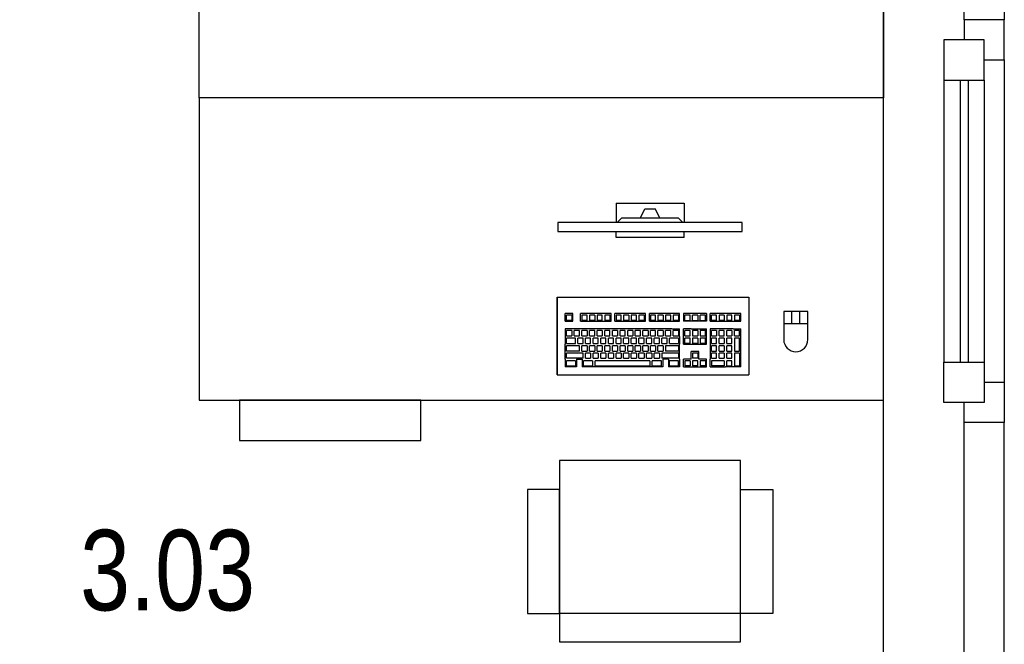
# Model space of a CAD drawing. Header units: millimetres. Extents: x 6491141 to 6692158, y 1846388 to 1929513.
# Tile 240 of 245: x 6678505 to 6680951, y 1910387 to 1911938. Entities that reach past the tile are written whole.
import ezdxf

# ---------------------------------------------------------------- set-up
doc = ezdxf.new("R2010")
doc.units = ezdxf.units.MM
for name, color, linetype in [('Popisky', 7, 'Continuous'), ('Pozice', 6, 'Continuous'), ('Stavba', 152, 'Continuous')]:
    doc.layers.add(name, color=color, linetype=linetype)
doc.styles.add('ROMAND', font='romand.shx', dxfattribs={"width": 0.85})
doc.styles.add('romans', font='arial.ttf', dxfattribs={"width": 0.8, "height": 140})

msp = doc.modelspace()

# ---------------------------------------------------------------- linework, layer by layer
at = {"layer": 'Stavba'}
for p, q in [((6680650.7, 1907927.8), (6680650.7, 1914947.8)), ((6678950.7, 1911743.5), (6678950.7, 1912493.5)), ((6680650.7, 1912493.5), (6680650.7, 1911743.5)), ((6680950.7, 1912037.8), (6680950.7, 1911937.8)), ((6680950.7, 1912037.8), (6680950.7, 1911937.8)), ((6680850.7, 1911937.8), (6680850.7, 1911987.8)), ((6680850.7, 1911937.8), (6680850.7, 1911987.8)), ((6680950.7, 1911937.8), (6680850.7, 1911937.8)), ((6680950.7, 1911937.8), (6680850.7, 1911937.8)), ((6680850.7, 1911937.8), (6680850.7, 1911887.8)), ((6680950.7, 1911937.8), (6680850.7, 1911937.8)), ((6680950.7, 1911937.8), (6680850.7, 1911937.8)), ((6680850.7, 1911937.8), (6680850.7, 1911887.8)), ((6680950.7, 1911837.8), (6680950.7, 1911937.8)), ((6680950.7, 1911837.8), (6680950.7, 1911937.8)), ((6680900.7, 1911887.8), (6680800.7, 1911887.8)), ((6680800.7, 1911887.8), (6680800.7, 1911787.8)), ((6680900.7, 1911887.8), (6680800.7, 1911887.8)), ((6680800.7, 1911887.8), (6680800.7, 1911787.8)), ((6680900.7, 1911787.8), (6680900.7, 1911887.8)), ((6680900.7, 1911787.8), (6680900.7, 1911887.8)), ((6680900.7, 1911837.8), (6680950.7, 1911837.8)), ((6680900.7, 1911837.8), (6680950.7, 1911837.8)), ((6680950.7, 1911837.8), (6680950.7, 1910937.8)), ((6680950.7, 1911837.8), (6680950.7, 1910937.8)), ((6680800.7, 1911787.8), (6680800.7, 1911087.8)), ((6680800.7, 1911787.8), (6680800.7, 1911087.8)), ((6680800.7, 1911787.8), (6680900.7, 1911787.8)), ((6680800.7, 1911787.8), (6680900.7, 1911787.8)), ((6680840.7, 1911787.8), (6680840.7, 1911087.8)), ((6680840.7, 1911787.8), (6680840.7, 1911087.8)), ((6680860.7, 1911787.8), (6680860.7, 1911087.8)), ((6680860.7, 1911787.8), (6680860.7, 1911087.8)), ((6680900.7, 1911787.8), (6680900.7, 1911037.8)), ((6680900.7, 1911787.8), (6680900.7, 1911037.8)), ((6680650.7, 1911743.5), (6678950.7, 1911743.5)), ((6680650.7, 1911743.5), (6678950.7, 1911743.5)), ((6678950.7, 1911743.5), (6678950.7, 1910993.5)), ((6680650.7, 1910993.5), (6680650.7, 1911743.5)), ((6679986, 1911482.4), (6680155.1, 1911482.4)), ((6679986, 1911482.4), (6679986, 1911434.8)), ((6680046.5, 1911445.9), (6680057.6, 1911468.3)), ((6680057.6, 1911468.3), (6680083.4, 1911468.3)), ((6680094.6, 1911445.9), (6680083.4, 1911468.3)), ((6680155.1, 1911482.4), (6680155.1, 1911434.8)), ((6679989, 1911434.8), (6680000.2, 1911445.9)), ((6680000.2, 1911445.9), (6680140.8, 1911445.9)), ((6680152, 1911434.8), (6680140.8, 1911445.9)), ((6679986, 1911397.2), (6679986, 1911412.4)), ((6680155.1, 1911397.2), (6679986, 1911397.2)), ((6680155.1, 1911397.2), (6680155.1, 1911412.4)), ((6679840, 1911249.4), (6680316, 1911249.4)), ((6679840, 1911248.4), (6679840, 1911249.4)), ((6679840, 1911249.4), (6679840, 1911248.4)), ((6679840, 1911248.4), (6679840, 1911249.4)), ((6679840, 1911056.4), (6679840, 1911248.4)), ((6679840, 1911248.4), (6679840, 1911056.4)), ((6680316, 1911249.4), (6680316, 1911248.4)), ((6680316, 1911249.4), (6680316, 1911248.4)), ((6680316, 1911248.4), (6680316, 1911249.4)), ((6680316, 1911248.4), (6680316, 1911056.4)), ((6680316, 1911248.4), (6680316, 1911056.4)), ((6679879, 1911208.4), (6679860, 1911208.4)), ((6679860, 1911189.4), (6679860, 1911208.4)), ((6679876, 1911204.4), (6679863, 1911204.4)), ((6679863, 1911191.4), (6679863, 1911204.4)), ((6679876, 1911204.4), (6679876, 1911191.4)), ((6679879, 1911189.4), (6679879, 1911208.4)), ((6679917, 1911208.4), (6679898, 1911208.4)), ((6679898, 1911189.4), (6679898, 1911208.4)), ((6679914, 1911204.4), (6679901, 1911204.4)), ((6679901, 1911204.4), (6679901, 1911191.4)), ((6679914, 1911191.4), (6679914, 1911204.4)), ((6679936, 1911208.4), (6679917, 1911208.4)), ((6679933, 1911204.4), (6679920, 1911204.4)), ((6679920, 1911204.4), (6679920, 1911191.4)), ((6679933, 1911204.4), (6679933, 1911191.4)), ((6679955, 1911208.4), (6679936, 1911208.4)), ((6679952, 1911204.4), (6679939, 1911204.4)), ((6679939, 1911204.4), (6679939, 1911191.4)), ((6679952, 1911191.4), (6679952, 1911204.4)), ((6679974, 1911208.4), (6679955, 1911208.4)), ((6679971, 1911204.4), (6679958, 1911204.4)), ((6679958, 1911204.4), (6679958, 1911191.4)), ((6679971, 1911204.4), (6679971, 1911191.4)), ((6679974, 1911189.4), (6679974, 1911208.4)), ((6680002, 1911208.4), (6679983, 1911208.4)), ((6679983, 1911189.4), (6679983, 1911208.4)), ((6679999, 1911204.4), (6679986, 1911204.4)), ((6679986, 1911204.4), (6679986, 1911191.4)), ((6679999, 1911191.4), (6679999, 1911204.4)), ((6680021, 1911208.4), (6680002, 1911208.4)), ((6680018, 1911204.4), (6680005, 1911204.4)), ((6680005, 1911204.4), (6680005, 1911191.4)), ((6680018, 1911204.4), (6680018, 1911191.4)), ((6680040, 1911208.4), (6680021, 1911208.4)), ((6680037, 1911204.4), (6680024, 1911204.4)), ((6680024, 1911204.4), (6680024, 1911191.4)), ((6680037, 1911191.4), (6680037, 1911204.4)), ((6680059, 1911208.4), (6680040, 1911208.4)), ((6680056, 1911204.4), (6680043, 1911204.4)), ((6680043, 1911204.4), (6680043, 1911191.4)), ((6680056, 1911204.4), (6680056, 1911191.4)), ((6680059, 1911189.4), (6680059, 1911208.4)), ((6680087, 1911208.4), (6680069, 1911208.4)), ((6680069, 1911189.4), (6680069, 1911208.4)), ((6680084, 1911204.4), (6680072, 1911204.4)), ((6680072, 1911204.4), (6680072, 1911191.4)), ((6680084, 1911191.4), (6680084, 1911204.4)), ((6680106, 1911208.4), (6680087, 1911208.4)), ((6680103, 1911204.4), (6680090, 1911204.4)), ((6680090, 1911204.4), (6680090, 1911191.4)), ((6680103, 1911204.4), (6680103, 1911191.4)), ((6680125, 1911208.4), (6680106, 1911208.4)), ((6680122, 1911204.4), (6680109, 1911204.4)), ((6680109, 1911204.4), (6680109, 1911191.4)), ((6680122, 1911191.4), (6680122, 1911204.4)), ((6680144, 1911208.4), (6680125, 1911208.4)), ((6680141, 1911204.4), (6680128, 1911204.4)), ((6680128, 1911204.4), (6680128, 1911191.4)), ((6680141, 1911204.4), (6680141, 1911191.4)), ((6680144, 1911189.4), (6680144, 1911208.4)), ((6680154, 1911208.4), (6680154, 1911189.4)), ((6680173, 1911208.4), (6680154, 1911208.4)), ((6680157, 1911191.4), (6680157, 1911204.4)), ((6680170, 1911204.4), (6680157, 1911204.4)), ((6680170, 1911191.4), (6680170, 1911204.4)), ((6680192, 1911208.4), (6680173, 1911208.4)), ((6680176, 1911191.4), (6680176, 1911204.4)), ((6680189, 1911204.4), (6680176, 1911204.4)), ((6680189, 1911204.4), (6680189, 1911191.4)), ((6680211, 1911208.4), (6680192, 1911208.4)), ((6680195, 1911191.4), (6680195, 1911204.4)), ((6680208, 1911204.4), (6680195, 1911204.4)), ((6680208, 1911191.4), (6680208, 1911204.4)), ((6680211, 1911208.4), (6680211, 1911189.4)), ((6680239, 1911208.4), (6680220, 1911208.4)), ((6680220, 1911189.4), (6680220, 1911208.4)), ((6680236, 1911204.4), (6680223, 1911204.4)), ((6680223, 1911191.4), (6680223, 1911204.4)), ((6680236, 1911191.4), (6680236, 1911204.4)), ((6680258, 1911208.4), (6680239, 1911208.4)), ((6680255, 1911204.4), (6680242, 1911204.4)), ((6680242, 1911204.4), (6680242, 1911191.4)), ((6680255, 1911204.4), (6680255, 1911191.4)), ((6680277, 1911208.4), (6680258, 1911208.4)), ((6680274, 1911204.4), (6680261, 1911204.4)), ((6680261, 1911204.4), (6680261, 1911191.4)), ((6680274, 1911191.4), (6680274, 1911204.4)), ((6680296, 1911208.4), (6680277, 1911208.4)), ((6680293, 1911204.4), (6680280, 1911204.4)), ((6680280, 1911204.4), (6680280, 1911191.4)), ((6680293, 1911204.4), (6680293, 1911191.4)), ((6680296, 1911189.4), (6680296, 1911208.4)), ((6680402.7, 1911213.7), (6680402.7, 1911143.7)), ((6680462.7, 1911213.7), (6680402.7, 1911213.7)), ((6680422.7, 1911183.7), (6680422.7, 1911213.7)), ((6680442.7, 1911183.7), (6680442.7, 1911213.7)), ((6680462.7, 1911143.7), (6680462.7, 1911213.7)), ((6679860, 1911189.4), (6679879, 1911189.4)), ((6679876, 1911191.4), (6679863, 1911191.4)), ((6679898, 1911189.4), (6679917, 1911189.4)), ((6679914, 1911191.4), (6679901, 1911191.4)), ((6679917, 1911189.4), (6679936, 1911189.4)), ((6679933, 1911191.4), (6679920, 1911191.4)), ((6679936, 1911189.4), (6679955, 1911189.4)), ((6679952, 1911191.4), (6679939, 1911191.4)), ((6679955, 1911189.4), (6679974, 1911189.4)), ((6679971, 1911191.4), (6679958, 1911191.4)), ((6679983, 1911189.4), (6680002, 1911189.4)), ((6679999, 1911191.4), (6679986, 1911191.4)), ((6680002, 1911189.4), (6680021, 1911189.4)), ((6680018, 1911191.4), (6680005, 1911191.4)), ((6680021, 1911189.4), (6680040, 1911189.4)), ((6680037, 1911191.4), (6680024, 1911191.4)), ((6680040, 1911189.4), (6680059, 1911189.4)), ((6680056, 1911191.4), (6680043, 1911191.4)), ((6680069, 1911189.4), (6680087, 1911189.4)), ((6680084, 1911191.4), (6680072, 1911191.4)), ((6680087, 1911189.4), (6680106, 1911189.4)), ((6680103, 1911191.4), (6680090, 1911191.4)), ((6680106, 1911189.4), (6680125, 1911189.4)), ((6680122, 1911191.4), (6680109, 1911191.4)), ((6680125, 1911189.4), (6680144, 1911189.4)), ((6680141, 1911191.4), (6680128, 1911191.4)), ((6680173, 1911189.4), (6680154, 1911189.4)), ((6680157, 1911191.4), (6680170, 1911191.4)), ((6680192, 1911189.4), (6680173, 1911189.4)), ((6680176, 1911191.4), (6680189, 1911191.4)), ((6680211, 1911189.4), (6680192, 1911189.4)), ((6680195, 1911191.4), (6680208, 1911191.4)), ((6680220, 1911189.4), (6680239, 1911189.4)), ((6680236, 1911191.4), (6680223, 1911191.4)), ((6680239, 1911189.4), (6680258, 1911189.4)), ((6680255, 1911191.4), (6680242, 1911191.4)), ((6680258, 1911189.4), (6680277, 1911189.4)), ((6680274, 1911191.4), (6680261, 1911191.4)), ((6680277, 1911189.4), (6680296, 1911189.4)), ((6680293, 1911191.4), (6680280, 1911191.4)), ((6680402.7, 1911183.7), (6680462.7, 1911183.7)), ((6679879, 1911170.4), (6679860, 1911170.4)), ((6679860, 1911170.4), (6679860, 1911151.4)), ((6679860, 1911151.4), (6679860, 1911132.4)), ((6679876, 1911166.4), (6679863, 1911166.4)), ((6679863, 1911153.4), (6679863, 1911166.4)), ((6679863, 1911153.4), (6679876, 1911153.4)), ((6679863, 1911134.4), (6679863, 1911147.4)), ((6679885, 1911147.4), (6679863, 1911147.4)), ((6679876, 1911166.4), (6679876, 1911153.4)), ((6679898, 1911170.4), (6679879, 1911170.4)), ((6679895, 1911166.4), (6679882, 1911166.4)), ((6679882, 1911153.4), (6679882, 1911166.4)), ((6679882, 1911153.4), (6679895, 1911153.4)), ((6679885, 1911134.4), (6679885, 1911147.4)), ((6679904, 1911147.4), (6679891, 1911147.4)), ((6679891, 1911134.4), (6679891, 1911147.4)), ((6679895, 1911153.4), (6679895, 1911166.4)), ((6679917, 1911170.4), (6679898, 1911170.4)), ((6679914, 1911166.4), (6679901, 1911166.4)), ((6679901, 1911153.4), (6679901, 1911166.4)), ((6679901, 1911153.4), (6679914, 1911153.4)), ((6679904, 1911134.4), (6679904, 1911147.4)), ((6679910, 1911134.4), (6679910, 1911147.4)), ((6679923, 1911147.4), (6679910, 1911147.4)), ((6679914, 1911166.4), (6679914, 1911153.4)), ((6679936, 1911170.4), (6679917, 1911170.4)), ((6679933, 1911166.4), (6679920, 1911166.4)), ((6679920, 1911153.4), (6679920, 1911166.4)), ((6679920, 1911153.4), (6679933, 1911153.4)), ((6679923, 1911134.4), (6679923, 1911147.4)), ((6679929, 1911134.4), (6679929, 1911147.4)), ((6679942, 1911147.4), (6679929, 1911147.4)), ((6679933, 1911153.4), (6679933, 1911166.4)), ((6679955, 1911170.4), (6679936, 1911170.4)), ((6679952, 1911166.4), (6679939, 1911166.4)), ((6679939, 1911153.4), (6679939, 1911166.4)), ((6679939, 1911153.4), (6679952, 1911153.4)), ((6679942, 1911134.4), (6679942, 1911147.4)), ((6679961, 1911147.4), (6679948, 1911147.4)), ((6679948, 1911134.4), (6679948, 1911147.4)), ((6679952, 1911166.4), (6679952, 1911153.4)), ((6679974, 1911170.4), (6679955, 1911170.4)), ((6679971, 1911166.4), (6679958, 1911166.4)), ((6679958, 1911153.4), (6679958, 1911166.4)), ((6679958, 1911153.4), (6679971, 1911153.4)), ((6679961, 1911134.4), (6679961, 1911147.4)), ((6679967, 1911134.4), (6679967, 1911147.4)), ((6679980, 1911147.4), (6679967, 1911147.4)), ((6679971, 1911153.4), (6679971, 1911166.4)), ((6679993, 1911170.4), (6679974, 1911170.4)), ((6679990, 1911166.4), (6679977, 1911166.4)), ((6679977, 1911153.4), (6679977, 1911166.4)), ((6679977, 1911153.4), (6679990, 1911153.4)), ((6679980, 1911134.4), (6679980, 1911147.4)), ((6679999, 1911147.4), (6679986, 1911147.4)), ((6679986, 1911134.4), (6679986, 1911147.4)), ((6679990, 1911166.4), (6679990, 1911153.4)), ((6680012, 1911170.4), (6679993, 1911170.4)), ((6680009, 1911166.4), (6679996, 1911166.4)), ((6679996, 1911153.4), (6679996, 1911166.4)), ((6679996, 1911153.4), (6680009, 1911153.4)), ((6679999, 1911134.4), (6679999, 1911147.4)), ((6680005, 1911134.4), (6680005, 1911147.4)), ((6680018, 1911147.4), (6680005, 1911147.4)), ((6680009, 1911153.4), (6680009, 1911166.4)), ((6680031, 1911170.4), (6680012, 1911170.4)), ((6680028, 1911166.4), (6680015, 1911166.4)), ((6680015, 1911153.4), (6680015, 1911166.4)), ((6680015, 1911153.4), (6680028, 1911153.4)), ((6680018, 1911134.4), (6680018, 1911147.4)), ((6680024, 1911134.4), (6680024, 1911147.4)), ((6680037, 1911147.4), (6680024, 1911147.4)), ((6680028, 1911166.4), (6680028, 1911153.4)), ((6680050, 1911170.4), (6680031, 1911170.4)), ((6680047, 1911166.4), (6680034, 1911166.4)), ((6680034, 1911153.4), (6680034, 1911166.4)), ((6680034, 1911153.4), (6680047, 1911153.4)), ((6680037, 1911134.4), (6680037, 1911147.4)), ((6680056, 1911147.4), (6680043, 1911147.4)), ((6680043, 1911134.4), (6680043, 1911147.4)), ((6680047, 1911153.4), (6680047, 1911166.4)), ((6680069, 1911170.4), (6680050, 1911170.4)), ((6680066, 1911166.4), (6680053, 1911166.4)), ((6680053, 1911153.4), (6680053, 1911166.4)), ((6680053, 1911153.4), (6680066, 1911153.4)), ((6680056, 1911134.4), (6680056, 1911147.4)), ((6680062, 1911134.4), (6680062, 1911147.4)), ((6680075, 1911147.4), (6680062, 1911147.4)), ((6680066, 1911166.4), (6680066, 1911153.4)), ((6680087, 1911170.4), (6680069, 1911170.4)), ((6680084, 1911166.4), (6680072, 1911166.4)), ((6680072, 1911153.4), (6680072, 1911166.4)), ((6680072, 1911153.4), (6680084, 1911153.4)), ((6680075, 1911134.4), (6680075, 1911147.4)), ((6680094, 1911147.4), (6680081, 1911147.4)), ((6680081, 1911134.4), (6680081, 1911147.4)), ((6680084, 1911153.4), (6680084, 1911166.4)), ((6680106, 1911170.4), (6680087, 1911170.4)), ((6680103, 1911166.4), (6680090, 1911166.4)), ((6680090, 1911153.4), (6680090, 1911166.4)), ((6680090, 1911153.4), (6680103, 1911153.4)), ((6680094, 1911134.4), (6680094, 1911147.4)), ((6680100, 1911134.4), (6680100, 1911147.4)), ((6680113, 1911147.4), (6680100, 1911147.4)), ((6680103, 1911166.4), (6680103, 1911153.4)), ((6680125, 1911170.4), (6680106, 1911170.4)), ((6680122, 1911166.4), (6680109, 1911166.4)), ((6680109, 1911153.4), (6680109, 1911166.4)), ((6680109, 1911153.4), (6680122, 1911153.4)), ((6680113, 1911134.4), (6680113, 1911147.4)), ((6680119, 1911134.4), (6680119, 1911147.4)), ((6680141, 1911147.4), (6680119, 1911147.4)), ((6680122, 1911153.4), (6680122, 1911166.4)), ((6680125, 1911170.4), (6680144, 1911170.4)), ((6680141, 1911166.4), (6680128, 1911166.4)), ((6680128, 1911153.4), (6680128, 1911166.4)), ((6680128, 1911153.4), (6680141, 1911153.4)), ((6680141, 1911166.4), (6680141, 1911153.4)), ((6680141, 1911147.4), (6680141, 1911134.4)), ((6680144, 1911151.4), (6680144, 1911170.4)), ((6680144, 1911151.4), (6680144, 1911132.4)), ((6680173, 1911170.4), (6680154, 1911170.4)), ((6680154, 1911151.4), (6680154, 1911170.4)), ((6680154, 1911132.4), (6680154, 1911151.4)), ((6680170, 1911166.4), (6680157, 1911166.4)), ((6680157, 1911153.4), (6680157, 1911166.4)), ((6680157, 1911153.4), (6680170, 1911153.4)), ((6680170, 1911147.4), (6680157, 1911147.4)), ((6680157, 1911134.4), (6680157, 1911147.4)), ((6680170, 1911153.4), (6680170, 1911166.4)), ((6680170, 1911134.4), (6680170, 1911147.4)), ((6680173, 1911170.4), (6680192, 1911170.4)), ((6680189, 1911166.4), (6680176, 1911166.4)), ((6680176, 1911166.4), (6680176, 1911153.4)), ((6680176, 1911153.4), (6680189, 1911153.4)), ((6680189, 1911147.4), (6680176, 1911147.4)), ((6680176, 1911147.4), (6680176, 1911134.4)), ((6680189, 1911166.4), (6680189, 1911153.4)), ((6680189, 1911147.4), (6680189, 1911134.4)), ((6680192, 1911170.4), (6680211, 1911170.4)), ((6680208, 1911166.4), (6680195, 1911166.4)), ((6680195, 1911166.4), (6680195, 1911153.4)), ((6680195, 1911153.4), (6680208, 1911153.4)), ((6680208, 1911147.4), (6680195, 1911147.4)), ((6680195, 1911147.4), (6680195, 1911134.4)), ((6680208, 1911153.4), (6680208, 1911166.4)), ((6680208, 1911134.4), (6680208, 1911147.4)), ((6680211, 1911151.4), (6680211, 1911170.4)), ((6680211, 1911132.4), (6680211, 1911151.4)), ((6680239, 1911170.4), (6680220, 1911170.4)), ((6680220, 1911170.4), (6680220, 1911151.4)), ((6680220, 1911151.4), (6680220, 1911132.4)), ((6680236, 1911166.4), (6680223, 1911166.4)), ((6680223, 1911153.4), (6680223, 1911166.4)), ((6680223, 1911153.4), (6680236, 1911153.4)), ((6680223, 1911134.4), (6680223, 1911147.4)), ((6680236, 1911147.4), (6680223, 1911147.4)), ((6680236, 1911166.4), (6680236, 1911153.4)), ((6680236, 1911134.4), (6680236, 1911147.4)), ((6680258, 1911170.4), (6680239, 1911170.4)), ((6680255, 1911166.4), (6680242, 1911166.4)), ((6680242, 1911153.4), (6680242, 1911166.4)), ((6680242, 1911153.4), (6680255, 1911153.4)), ((6680242, 1911134.4), (6680242, 1911147.4)), ((6680255, 1911147.4), (6680242, 1911147.4)), ((6680255, 1911153.4), (6680255, 1911166.4)), ((6680255, 1911147.4), (6680255, 1911134.4)), ((6680277, 1911170.4), (6680258, 1911170.4)), ((6680274, 1911166.4), (6680261, 1911166.4)), ((6680261, 1911153.4), (6680261, 1911166.4)), ((6680261, 1911153.4), (6680274, 1911153.4)), ((6680261, 1911134.4), (6680261, 1911147.4)), ((6680274, 1911147.4), (6680261, 1911147.4)), ((6680274, 1911166.4), (6680274, 1911153.4)), ((6680274, 1911134.4), (6680274, 1911147.4)), ((6680277, 1911170.4), (6680296, 1911170.4)), ((6680293, 1911166.4), (6680280, 1911166.4)), ((6680280, 1911153.4), (6680280, 1911166.4)), ((6680280, 1911153.4), (6680293, 1911153.4)), ((6680293, 1911147.4), (6680280, 1911147.4)), ((6680280, 1911147.4), (6680280, 1911115.4)), ((6680293, 1911153.4), (6680293, 1911166.4)), ((6680293, 1911115.4), (6680293, 1911147.4)), ((6680296, 1911151.4), (6680296, 1911170.4)), ((6680296, 1911114.4), (6680296, 1911151.4)), ((6679860, 1911114.4), (6679860, 1911132.4)), ((6679863, 1911134.4), (6679885, 1911134.4)), ((6679895, 1911128.4), (6679863, 1911128.4)), ((6679863, 1911115.4), (6679863, 1911128.4)), ((6679891, 1911134.4), (6679904, 1911134.4)), ((6679895, 1911115.4), (6679895, 1911128.4)), ((6679914, 1911128.4), (6679901, 1911128.4)), ((6679901, 1911115.4), (6679901, 1911128.4)), ((6679910, 1911134.4), (6679923, 1911134.4)), ((6679914, 1911128.4), (6679914, 1911115.4)), ((6679920, 1911115.4), (6679920, 1911128.4)), ((6679933, 1911128.4), (6679920, 1911128.4)), ((6679929, 1911134.4), (6679942, 1911134.4)), ((6679933, 1911128.4), (6679933, 1911115.4)), ((6679952, 1911128.4), (6679939, 1911128.4)), ((6679939, 1911115.4), (6679939, 1911128.4)), ((6679948, 1911134.4), (6679961, 1911134.4)), ((6679952, 1911128.4), (6679952, 1911115.4)), ((6679958, 1911115.4), (6679958, 1911128.4)), ((6679971, 1911128.4), (6679958, 1911128.4)), ((6679967, 1911134.4), (6679980, 1911134.4)), ((6679971, 1911128.4), (6679971, 1911115.4)), ((6679977, 1911115.4), (6679977, 1911128.4)), ((6679990, 1911128.4), (6679977, 1911128.4)), ((6679986, 1911134.4), (6679999, 1911134.4)), ((6679990, 1911128.4), (6679990, 1911115.4)), ((6680009, 1911128.4), (6679996, 1911128.4)), ((6679996, 1911115.4), (6679996, 1911128.4)), ((6680005, 1911134.4), (6680018, 1911134.4)), ((6680009, 1911128.4), (6680009, 1911115.4)), ((6680015, 1911115.4), (6680015, 1911128.4)), ((6680028, 1911128.4), (6680015, 1911128.4)), ((6680024, 1911134.4), (6680037, 1911134.4)), ((6680028, 1911128.4), (6680028, 1911115.4)), ((6680047, 1911128.4), (6680034, 1911128.4)), ((6680034, 1911115.4), (6680034, 1911128.4)), ((6680043, 1911134.4), (6680056, 1911134.4)), ((6680047, 1911128.4), (6680047, 1911115.4)), ((6680053, 1911115.4), (6680053, 1911128.4)), ((6680066, 1911128.4), (6680053, 1911128.4)), ((6680062, 1911134.4), (6680075, 1911134.4)), ((6680066, 1911128.4), (6680066, 1911115.4)), ((6680072, 1911115.4), (6680072, 1911128.4)), ((6680084, 1911128.4), (6680072, 1911128.4)), ((6680081, 1911134.4), (6680094, 1911134.4)), ((6680084, 1911128.4), (6680084, 1911115.4)), ((6680103, 1911128.4), (6680090, 1911128.4)), ((6680090, 1911115.4), (6680090, 1911128.4)), ((6680100, 1911134.4), (6680113, 1911134.4)), ((6680103, 1911128.4), (6680103, 1911115.4)), ((6680141, 1911128.4), (6680109, 1911128.4)), ((6680109, 1911128.4), (6680109, 1911115.4)), ((6680119, 1911134.4), (6680141, 1911134.4)), ((6680141, 1911128.4), (6680141, 1911115.4)), ((6680144, 1911114.4), (6680144, 1911132.4)), ((6680154, 1911132.4), (6680173, 1911132.4)), ((6680170, 1911134.4), (6680157, 1911134.4)), ((6680173, 1911132.4), (6680192, 1911132.4)), ((6680189, 1911134.4), (6680176, 1911134.4)), ((6680192, 1911132.4), (6680211, 1911132.4)), ((6680208, 1911134.4), (6680195, 1911134.4)), ((6680220, 1911132.4), (6680220, 1911114.4)), ((6680223, 1911134.4), (6680236, 1911134.4)), ((6680223, 1911115.4), (6680223, 1911128.4)), ((6680236, 1911128.4), (6680223, 1911128.4)), ((6680236, 1911115.4), (6680236, 1911128.4)), ((6680242, 1911134.4), (6680255, 1911134.4)), ((6680242, 1911115.4), (6680242, 1911128.4)), ((6680255, 1911128.4), (6680242, 1911128.4)), ((6680255, 1911128.4), (6680255, 1911115.4)), ((6680261, 1911134.4), (6680274, 1911134.4)), ((6680261, 1911115.4), (6680261, 1911128.4)), ((6680274, 1911128.4), (6680261, 1911128.4)), ((6680274, 1911115.4), (6680274, 1911128.4)), ((6679860, 1911095.4), (6679860, 1911114.4)), ((6679895, 1911115.4), (6679863, 1911115.4)), ((6679904, 1911110.4), (6679863, 1911110.4)), ((6679863, 1911097.4), (6679863, 1911110.4)), ((6679901, 1911115.4), (6679914, 1911115.4)), ((6679904, 1911097.4), (6679904, 1911110.4)), ((6679910, 1911097.4), (6679910, 1911110.4)), ((6679923, 1911110.4), (6679910, 1911110.4)), ((6679920, 1911115.4), (6679933, 1911115.4)), ((6679923, 1911110.4), (6679923, 1911097.4)), ((6679929, 1911097.4), (6679929, 1911110.4)), ((6679942, 1911110.4), (6679929, 1911110.4)), ((6679939, 1911115.4), (6679952, 1911115.4)), ((6679942, 1911110.4), (6679942, 1911097.4)), ((6679961, 1911110.4), (6679948, 1911110.4)), ((6679948, 1911097.4), (6679948, 1911110.4)), ((6679958, 1911115.4), (6679971, 1911115.4)), ((6679961, 1911110.4), (6679961, 1911097.4)), ((6679967, 1911097.4), (6679967, 1911110.4)), ((6679980, 1911110.4), (6679967, 1911110.4)), ((6679977, 1911115.4), (6679990, 1911115.4)), ((6679980, 1911110.4), (6679980, 1911097.4)), ((6679999, 1911110.4), (6679986, 1911110.4)), ((6679986, 1911097.4), (6679986, 1911110.4)), ((6679996, 1911115.4), (6680009, 1911115.4)), ((6679999, 1911110.4), (6679999, 1911097.4)), ((6680005, 1911097.4), (6680005, 1911110.4)), ((6680018, 1911110.4), (6680005, 1911110.4)), ((6680015, 1911115.4), (6680028, 1911115.4)), ((6680018, 1911110.4), (6680018, 1911097.4)), ((6680024, 1911097.4), (6680024, 1911110.4)), ((6680037, 1911110.4), (6680024, 1911110.4)), ((6680034, 1911115.4), (6680047, 1911115.4)), ((6680037, 1911110.4), (6680037, 1911097.4)), ((6680056, 1911110.4), (6680043, 1911110.4)), ((6680043, 1911097.4), (6680043, 1911110.4)), ((6680053, 1911115.4), (6680066, 1911115.4)), ((6680056, 1911110.4), (6680056, 1911097.4)), ((6680062, 1911097.4), (6680062, 1911110.4)), ((6680075, 1911110.4), (6680062, 1911110.4)), ((6680072, 1911115.4), (6680084, 1911115.4)), ((6680075, 1911110.4), (6680075, 1911097.4)), ((6680094, 1911110.4), (6680081, 1911110.4)), ((6680081, 1911097.4), (6680081, 1911110.4)), ((6680090, 1911115.4), (6680103, 1911115.4)), ((6680094, 1911110.4), (6680094, 1911097.4)), ((6680141, 1911110.4), (6680100, 1911110.4)), ((6680100, 1911110.4), (6680100, 1911097.4)), ((6680141, 1911115.4), (6680109, 1911115.4)), ((6680141, 1911110.4), (6680141, 1911097.4)), ((6680144, 1911095.4), (6680144, 1911114.4)), ((6680192, 1911114.4), (6680173, 1911114.4)), ((6680173, 1911095.4), (6680173, 1911114.4)), ((6680189, 1911110.4), (6680176, 1911110.4)), ((6680176, 1911110.4), (6680176, 1911097.4)), ((6680189, 1911110.4), (6680189, 1911097.4)), ((6680192, 1911095.4), (6680192, 1911114.4)), ((6680220, 1911114.4), (6680220, 1911095.4)), ((6680223, 1911115.4), (6680236, 1911115.4)), ((6680223, 1911097.4), (6680223, 1911110.4)), ((6680236, 1911110.4), (6680223, 1911110.4)), ((6680236, 1911097.4), (6680236, 1911110.4)), ((6680242, 1911115.4), (6680255, 1911115.4)), ((6680242, 1911097.4), (6680242, 1911110.4)), ((6680255, 1911110.4), (6680242, 1911110.4)), ((6680255, 1911110.4), (6680255, 1911097.4)), ((6680261, 1911115.4), (6680274, 1911115.4)), ((6680261, 1911097.4), (6680261, 1911110.4)), ((6680274, 1911110.4), (6680261, 1911110.4)), ((6680274, 1911097.4), (6680274, 1911110.4)), ((6680280, 1911115.4), (6680293, 1911115.4)), ((6680280, 1911110.4), (6680280, 1911078.4)), ((6680293, 1911110.4), (6680280, 1911110.4)), ((6680293, 1911110.4), (6680293, 1911078.4)), ((6680296, 1911076.4), (6680296, 1911114.4)), ((6679860, 1911095.4), (6679860, 1911076.4)), ((6679888, 1911076.4), (6679860, 1911076.4)), ((6679904, 1911097.4), (6679863, 1911097.4)), ((6679863, 1911078.4), (6679863, 1911091.4)), ((6679885, 1911091.4), (6679863, 1911091.4)), ((6679863, 1911078.4), (6679885, 1911078.4)), ((6679885, 1911091.4), (6679885, 1911078.4)), ((6679888, 1911095.4), (6679888, 1911076.4)), ((6679888, 1911095.4), (6679902, 1911095.4)), ((6679902, 1911095.4), (6679902, 1911076.4)), ((6679931, 1911076.4), (6679902, 1911076.4)), ((6679905, 1911078.4), (6679905, 1911091.4)), ((6679928, 1911091.4), (6679905, 1911091.4)), ((6679905, 1911078.4), (6679928, 1911078.4)), ((6679910, 1911097.4), (6679923, 1911097.4)), ((6679928, 1911091.4), (6679928, 1911078.4)), ((6679929, 1911097.4), (6679942, 1911097.4)), ((6680073, 1911076.4), (6679931, 1911076.4)), ((6679934, 1911078.4), (6679934, 1911091.4)), ((6680070, 1911091.4), (6679934, 1911091.4)), ((6679934, 1911078.4), (6680070, 1911078.4)), ((6679948, 1911097.4), (6679961, 1911097.4)), ((6679967, 1911097.4), (6679980, 1911097.4)), ((6679986, 1911097.4), (6679999, 1911097.4)), ((6680005, 1911097.4), (6680018, 1911097.4)), ((6680024, 1911097.4), (6680037, 1911097.4)), ((6680043, 1911097.4), (6680056, 1911097.4)), ((6680062, 1911097.4), (6680075, 1911097.4)), ((6680070, 1911091.4), (6680070, 1911078.4)), ((6680102, 1911076.4), (6680073, 1911076.4)), ((6680076, 1911078.4), (6680076, 1911091.4)), ((6680099, 1911091.4), (6680076, 1911091.4)), ((6680076, 1911078.4), (6680099, 1911078.4)), ((6680081, 1911097.4), (6680094, 1911097.4)), ((6680099, 1911078.4), (6680099, 1911091.4)), ((6680141, 1911097.4), (6680100, 1911097.4)), ((6680102, 1911095.4), (6680102, 1911076.4)), ((6680116, 1911095.4), (6680102, 1911095.4)), ((6680116, 1911095.4), (6680116, 1911076.4)), ((6680144, 1911076.4), (6680116, 1911076.4)), ((6680119, 1911078.4), (6680119, 1911091.4)), ((6680141, 1911091.4), (6680119, 1911091.4)), ((6680119, 1911078.4), (6680141, 1911078.4)), ((6680141, 1911078.4), (6680141, 1911091.4)), ((6680144, 1911095.4), (6680144, 1911076.4)), ((6680154, 1911076.4), (6680154, 1911095.4)), ((6680173, 1911095.4), (6680154, 1911095.4)), ((6680154, 1911076.4), (6680173, 1911076.4)), ((6680157, 1911091.4), (6680157, 1911078.4)), ((6680170, 1911091.4), (6680157, 1911091.4)), ((6680170, 1911078.4), (6680157, 1911078.4)), ((6680170, 1911091.4), (6680170, 1911078.4)), ((6680173, 1911076.4), (6680192, 1911076.4)), ((6680189, 1911097.4), (6680176, 1911097.4)), ((6680176, 1911091.4), (6680176, 1911078.4)), ((6680189, 1911091.4), (6680176, 1911091.4)), ((6680189, 1911078.4), (6680176, 1911078.4)), ((6680189, 1911078.4), (6680189, 1911091.4)), ((6680211, 1911095.4), (6680192, 1911095.4)), ((6680192, 1911076.4), (6680211, 1911076.4)), ((6680195, 1911091.4), (6680195, 1911078.4)), ((6680208, 1911091.4), (6680195, 1911091.4)), ((6680208, 1911078.4), (6680195, 1911078.4)), ((6680208, 1911091.4), (6680208, 1911078.4)), ((6680211, 1911076.4), (6680211, 1911095.4)), ((6680220, 1911076.4), (6680220, 1911095.4)), ((6680220, 1911076.4), (6680258, 1911076.4)), ((6680223, 1911097.4), (6680236, 1911097.4)), ((6680223, 1911091.4), (6680223, 1911078.4)), ((6680255, 1911091.4), (6680223, 1911091.4)), ((6680255, 1911078.4), (6680223, 1911078.4)), ((6680242, 1911097.4), (6680255, 1911097.4)), ((6680255, 1911091.4), (6680255, 1911078.4)), ((6680277, 1911076.4), (6680258, 1911076.4)), ((6680261, 1911097.4), (6680274, 1911097.4)), ((6680261, 1911078.4), (6680261, 1911091.4)), ((6680274, 1911091.4), (6680261, 1911091.4)), ((6680261, 1911078.4), (6680274, 1911078.4)), ((6680274, 1911078.4), (6680274, 1911091.4)), ((6680296, 1911076.4), (6680277, 1911076.4)), ((6680280, 1911078.4), (6680293, 1911078.4)), ((6680800.7, 1910987.8), (6680800.7, 1911087.8)), ((6680800.7, 1911087.8), (6680900.7, 1911087.8)), ((6680800.7, 1910987.8), (6680800.7, 1911087.8)), ((6680800.7, 1911087.8), (6680900.7, 1911087.8)), ((6680900.7, 1911087.8), (6680900.7, 1910987.8)), ((6680900.7, 1911087.8), (6680900.7, 1910987.8)), ((6679840, 1911056.4), (6680316, 1911056.4)), ((6680900.7, 1911037.8), (6680950.7, 1911037.8)), ((6680900.7, 1911037.8), (6680950.7, 1911037.8)), ((6680950.7, 1911037.8), (6680950.7, 1910937.8)), ((6680950.7, 1911037.8), (6680950.7, 1910937.8)), ((6678950.7, 1910993.5), (6680650.7, 1910993.5)), ((6679500.7, 1910993.5), (6679050.7, 1910993.5)), ((6679050.7, 1910993.5), (6679050.7, 1910893.5)), ((6679500.7, 1910893.5), (6679500.7, 1910993.5)), ((6680900.7, 1910987.8), (6680800.7, 1910987.8)), ((6680900.7, 1910987.8), (6680800.7, 1910987.8)), ((6680850.7, 1910937.8), (6680850.7, 1910987.8)), ((6680850.7, 1910937.8), (6680850.7, 1910987.8)), ((6680850.7, 1907887.8), (6680850.7, 1910937.8)), ((6680950.7, 1910937.8), (6680850.7, 1910937.8)), ((6680950.7, 1910937.8), (6680850.7, 1910937.8)), ((6680950.7, 1910937.8), (6680850.7, 1910937.8)), ((6680950.7, 1907887.8), (6680950.7, 1910937.8)), ((6679050.7, 1910893.5), (6679500.7, 1910893.5)), ((6680295.5, 1910843.5), (6679845.5, 1910843.5)), ((6679845.5, 1910843.5), (6679845.5, 1910393.5)), ((6680295.5, 1910393.5), (6680295.5, 1910843.5)), ((6679845.5, 1910771.3), (6679765.8, 1910771.3)), ((6679765.8, 1910771.3), (6679765.8, 1910463.5)), ((6679845.5, 1910463.5), (6679845.5, 1910771.3)), ((6680295.5, 1910463.5), (6680295.5, 1910771.3)), ((6680295.5, 1910771.3), (6680375.2, 1910771.3)), ((6680375.2, 1910771.3), (6680375.2, 1910463.5)), ((6679765.8, 1910463.5), (6679845.5, 1910463.5)), ((6680295.5, 1910463.5), (6679845.5, 1910463.5)), ((6680375.2, 1910463.5), (6680295.5, 1910463.5)), ((6679845.5, 1910393.5), (6680295.5, 1910393.5))]:
    msp.add_line(p, q, dxfattribs=at)
at = {"layer": 'Stavba', "flags": 128}
msp.add_lwpolyline([(6679841.4, 1911412.4), (6680299.7, 1911412.4), (6680299.7, 1911434.8), (6679841.4, 1911434.8)], close=True, dxfattribs=at)
at = {"layer": 'Stavba'}
msp.add_arc((6680432.7, 1911143.7), 30, 180, 0, dxfattribs=at)

# ---------------------------------------------------------------- texts
at = {"layer": 'Popisky', "color": 0, "insert": (6677042.7, 1912101.8), "char_height": 220, "width": 3404.995, "attachment_point": 1, "style": 'ROMAND'}
msp.add_mtext('{\\fArial|b0|i0|c238|p34;\\LKANCELÁŘ}', dxfattribs=at)
at = {"layer": 'Pozice', "color": 6, "insert": (6679089.5, 1910468.7), "char_height": 200, "width": 134.942, "attachment_point": 9, "style": 'romans'}
msp.add_mtext('3.03', dxfattribs=at)

doc.saveas('drawing.dxf')
